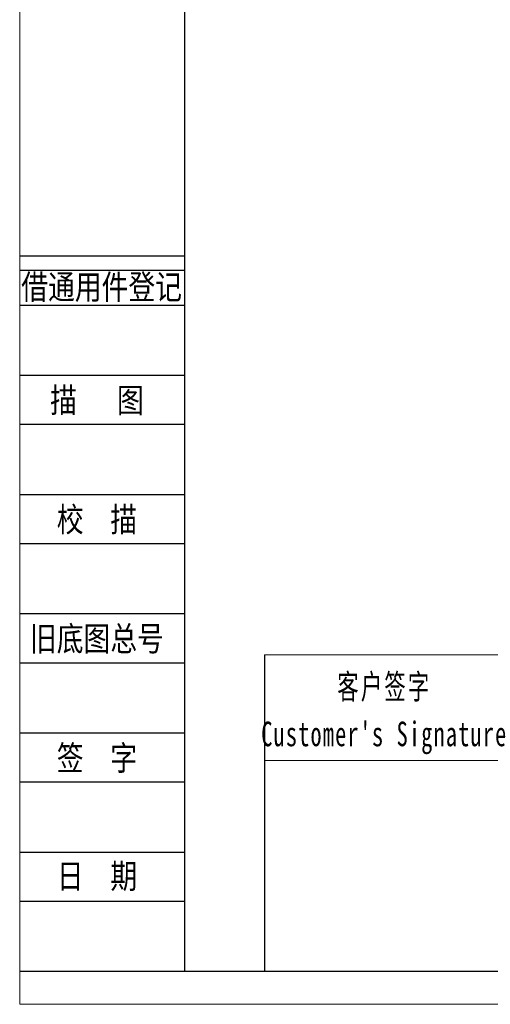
# Model space of a CAD drawing. Header units: millimetres. Extents: x 6142 to 6718, y -846 to -439.
# Tile 1 of 7: x 6142 to 6240, y -846 to -641. Entities that reach past the tile are written whole.
import ezdxf
from ezdxf.enums import TextEntityAlignment as Align

# ---------------------------------------------------------------- set-up
doc = ezdxf.new("R2010")
doc.units = ezdxf.units.MM
for name, color, linetype in [('2细线层', 4, 'Continuous'), ('6文字层', 3, 'Continuous'), ('7标注层', 4, 'Continuous')]:
    doc.layers.add(name, color=color, linetype=linetype)
doc.layers.add('SLD-0', color=7, linetype='Continuous', lineweight=18)
doc.layers.add('细实线', color=7, linetype='Continuous', lineweight=18)
doc.styles.add('宋体', font='txt', dxfattribs={"width": 0.8})
doc.styles.add('标准', font='txt', dxfattribs={"width": 0.667})

msp = doc.modelspace()

# ---------------------------------------------------------------- linework, layer by layer
at = {"layer": '2细线层'}
for p, q in [((6142.287559, -690.142839), (6176.408346, -690.142839)), ((6142.287559, -693.057699), (6176.408346, -693.057699)), ((6142.287559, -700.344852), (6176.408346, -700.344852)), ((6142.287559, -714.919157), (6176.408346, -714.919157)), ((6142.287559, -725.12117), (6176.408346, -725.12117)), ((6142.287559, -739.695475), (6176.408346, -739.695475)), ((6142.287559, -749.897488), (6176.408346, -749.897488)), ((6142.287559, -764.471793), (6176.408346, -764.471793)), ((6142.287559, -774.673806), (6176.408346, -774.673806)), ((6142.287559, -789.248111), (6176.408346, -789.248111)), ((6142.287559, -799.450124), (6176.408346, -799.450124)), ((6142.287559, -814.024429), (6176.408346, -814.024429)), ((6142.287559, -824.226442), (6176.408346, -824.226442)), ((6142.287559, -838.800747), (6176.408346, -838.800747))]:
    msp.add_line(p, q, dxfattribs=at)
at = {"layer": '7标注层', "color": 0}
msp.add_line((6192.99327, -773.012384), (6192.99327, -838.800747), dxfattribs=at)
at = {"layer": '细实线'}
for p, q in [((6192.99327, -773.012384), (6710.936811, -773.012384)), ((6192.99327, -794.966012), (6710.936811, -794.966012))]:
    msp.add_line(p, q, dxfattribs=at)
at = {"layer": '细实线', "color": 3}
msp.add_lwpolyline([(6142.143701, -845.653676), (6717.78974, -845.653676), (6717.78974, -438.589691), (6142.143701, -438.589691)], close=True, dxfattribs=at)
at = {"layer": '细实线', "color": 3, "lineweight": 25}
msp.add_lwpolyline([(6176.408346, -838.800747), (6710.936811, -838.800747), (6710.936811, -445.44262), (6176.408346, -445.44262)], close=True, dxfattribs=at)

# ---------------------------------------------------------------- texts
at = {"layer": '6文字层', "color": 3, "style": '宋体', "width": 0.8}
for s, p in [('借通用件登记', (6159.162925, -696.508043)), ('描   图', (6158.190465, -720.020163)), ('校  描', (6158.190465, -744.796481)), ('旧底图总号', (6158.190465, -769.572799)), ('签  字', (6158.190465, -794.349118)), ('日  期', (6158.199552, -818.979976))]:
    msp.add_text(s, height=5.1010067, dxfattribs=at).set_placement(p, align=Align.MIDDLE)
at = {"layer": 'SLD-0', "color": 1, "insert": (6217.896589, -777.07389), "char_height": 5.12251321, "width": 63.72459249, "attachment_point": 2, "line_spacing_factor": 1.15057, "style": '标准'}
msp.add_mtext("\\T1.1;客户签字\\PCustomer's Signature", dxfattribs=at)

doc.saveas('drawing.dxf')
